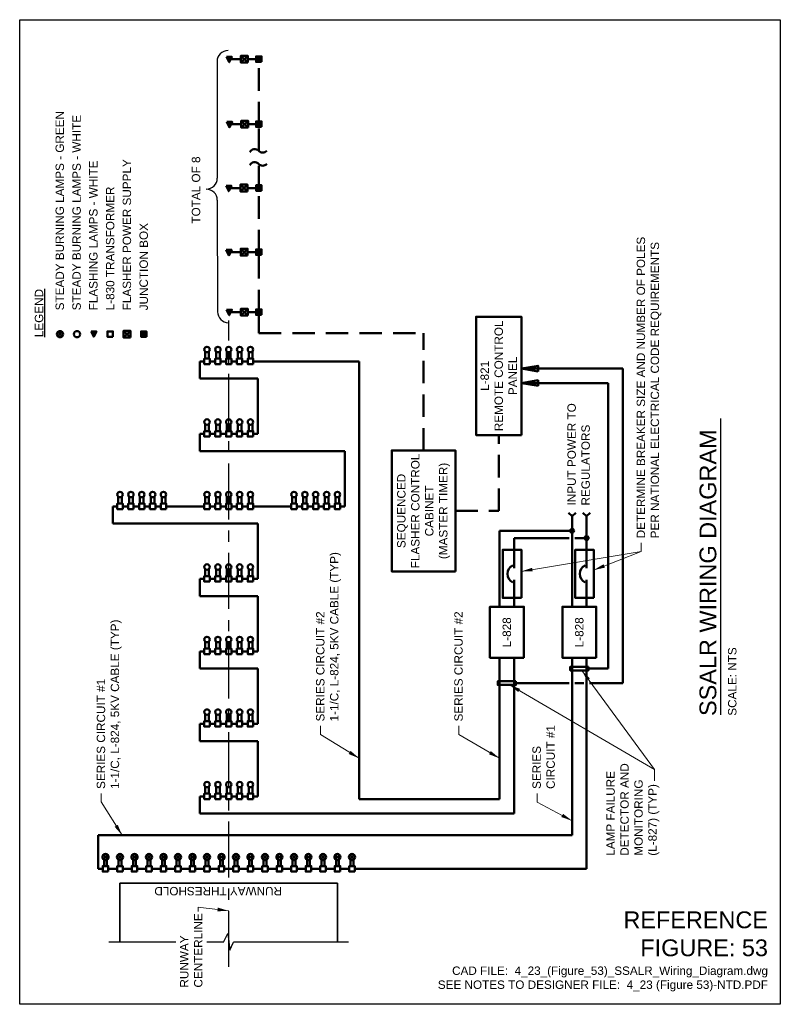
# Model space of a CAD drawing. Header units: inches. Extents: x 0 to 8.5, y 0 to 11.
import ezdxf
from ezdxf.enums import TextEntityAlignment as Align

# ---------------------------------------------------------------- set-up
doc = ezdxf.new("R2010")
doc.units = ezdxf.units.IN
doc.header["$LTSCALE"] = 0.5
doc.header["$MEASUREMENT"] = 0
doc.linetypes.add('CENTER', pattern=[2, 1.25, -0.25, 0.25, -0.25])
doc.linetypes.add('DASHED', pattern=[0.75, 0.5, -0.25])
doc.layers.get('0').update_dxf_attribs({"linetype": 'CONTINUOUS', "lineweight": 35})
for name, color, linetype, lineweight in [('C-RUNW-CNTR', 1, 'CENTER', 25), ('C-RUNW-EDGE', 6, 'CONTINUOUS', 35), ('E-AFLD-CIRC-SERS', 203, 'CONTINUOUS', 50), ('E-AFLD-DEVC', 23, 'CONTINUOUS', 50), ('E-AFLD-DEVC @ 1', 23, 'CONTINUOUS', 50), ('E-AFLD-JBOX', 23, 'CONTINUOUS', 50), ('E-AFLD-LITE-APPR', 203, 'CONTINUOUS', 50), ('E-POWR-DEVC', 23, 'CONTINUOUS', 50), ('G-ANNO-RDME', 5, 'CONTINUOUS', 18)]:
    doc.layers.add(name, color=color, linetype=linetype, lineweight=lineweight)
for name, color, linetype in [('G-ANNO-SYMB', 6, 'CONTINUOUS'), ('G-ANNO-TEXT', 7, 'CONTINUOUS'), ('G-ANNO-TTLB', 7, 'CONTINUOUS')]:
    doc.layers.add(name, color=color, linetype=linetype)
doc.styles.add('00-E-TITLE-1_1', font='arial.ttf', dxfattribs={"height": 0.1875})
doc.styles.add('01-E-BLDG-1_1', font='arial.ttf', dxfattribs={"height": 0.09375})
doc.styles.add('Arial', font='arial.ttf')
doc.dimstyles.new('01-E-BLDG-1_1', dxfattribs={"dimtxt": 0.09375, "dimasz": 0.125, "dimexe": 0.0625, "dimexo": 0.0625, "dimgap": 0.0625, "dimtad": 1, "dimdec": 4, "dimzin": 3, "dimdsep": 46, "dimlunit": 4, "dimtxsty": '01-E-BLDG-1_1', "dimcen": 0.0625, "dimclrd": 1, "dimclre": 1, "dimclrt": 256, "dimazin": 0, "dimtfac": 1, "dimtdec": 4, "dimtmove": 1, "dimatfit": 3, "dimfxl": 1, "dimfrac": 2, "dimtolj": 1, "dimtzin": 3, "dimlwd": 0, "dimlwe": 0, "dimarcsym": 0})

# ---------------------------------------------------------------- blocks, each defined once
blk = doc.blocks.new('BREAK')
at = {"color": 0, "linetype": 'Continuous', "flags": 128}
blk.add_lwpolyline([(0, 0), (0.046625, 0.097375), (0.069125, -0.090125), (0.112375, 0)], dxfattribs=at)
blk = doc.blocks.new('A$C35DD6B74')
at = {"layer": 'E-AFLD-LITE-APPR', "linetype": 'Continuous'}
blk.add_circle((0, 0), 0.0347, dxfattribs=at)
blk = doc.blocks.new('CPLTM')
at = {"color": 0, "linetype": 'Continuous'}
for centre, radius, start, end in [((-0.042, 0.046), 0.0616, 312.3419, 63.549), ((0.042, -0.044), 0.0612, 133.6326, 226.6061)]:
    blk.add_arc(centre, radius, start, end, dxfattribs=at)
blk = doc.blocks.new('CBMCAS')
at = {"color": 0, "linetype": 'Continuous'}
for p, q in [((-0.5, 0), (-0.315, 0)), ((0, 0), (-0.186, 0))]:
    blk.add_line(p, q, dxfattribs=at)
blk.add_arc((-0.25, -0.031), 0.106, 26.1692, 153.8303, dxfattribs=at)
at = {"linetype": 'Continuous', "style": 'Arial'}
for p in [(-0.071, 0.1), (-0.247, -0.078)]:
    blk.add_attdef('MOLDEDCASE_CB_1', text='', height=0.0938, dxfattribs=at).set_placement(p, align=Align.MIDDLE)
blk = doc.blocks.new('G-TDT1')
at = {"linetype": 'ByBlock', "lineweight": -2}
h = blk.add_hatch(color=256, dxfattribs=at)
edge = h.paths.add_edge_path()
edge.add_arc((0, 0), 0.0222, 0, 360)
at = {"color": 0, "linetype": 'ByBlock', "lineweight": -2}
blk.add_circle((0, 0), 0.0222, dxfattribs=at)
blk = doc.blocks.new('HRUN1')
at = {"linetype": 'Continuous'}
h = blk.add_hatch(color=0, dxfattribs=at)
h.dxf.hatch_style = 1
h.paths.add_polyline_path([(-0.092, 0.0625), (-0.092, -0.0625), (0.283, 0)])
at = {"linetype": 'Continuous', "flags": 128}
blk.add_lwpolyline([(-0.092, 0.0625), (0.283, 0), (-0.092, -0.0625)], close=True, dxfattribs=at)
blk = doc.blocks.new('TOWER')
at = {"color": 0, "linetype": 'Continuous'}
for p, q in [((0, 0), (0.102375, 0.102375)), ((0.102375, 0), (0, 0.102375))]:
    blk.add_line(p, q, dxfattribs=at)
blk.add_lwpolyline([(0, 0), (0, 0.102375), (0.102375, 0.102375), (0.102375, 0)], close=True, dxfattribs=at)

msp = doc.modelspace()

# ---------------------------------------------------------------- hatches: boundary and pattern name
at = {"layer": 'E-AFLD-LITE-APPR'}
h = msp.add_hatch(color=256, dxfattribs=at)
h.dxf.hatch_style = 1
h.paths.add_polyline_path([(2.341, 10.524), (2.372, 10.584), (2.311, 10.584)])
h = msp.add_hatch(color=256, dxfattribs=at)
h.dxf.hatch_style = 1
h.paths.add_polyline_path([(2.344, 9.797), (2.375, 9.858), (2.314, 9.858)])
h = msp.add_hatch(color=256, dxfattribs=at)
h.dxf.hatch_style = 1
h.paths.add_polyline_path([(2.336, 9.084), (2.367, 9.145), (2.306, 9.145)])
h = msp.add_hatch(color=256, dxfattribs=at)
h.dxf.hatch_style = 1
h.paths.add_polyline_path([(2.339, 8.367), (2.369, 8.428), (2.309, 8.428)])
h = msp.add_hatch(color=256, dxfattribs=at)
h.dxf.hatch_style = 1
h.paths.add_polyline_path([(2.341, 7.698), (2.372, 7.759), (2.311, 7.759)])
h = msp.add_hatch(color=256, dxfattribs=at)
h.dxf.hatch_style = 1
h.paths.add_polyline_path([(0.857, 7.518), (0.797, 7.518), (0.827, 7.457)])

# ---------------------------------------------------------------- linework, layer by layer
at = {"layer": 'C-RUNW-CNTR', "linetype": 'CENTER'}
msp.add_line((2.336, 0.417), (2.336, 7.639), dxfattribs=at)
at = {"layer": 'C-RUNW-EDGE'}
for p, q in [((1.121, 1.352), (3.551, 1.352)), ((1.121, 0.695), (1.121, 1.352)), ((3.551, 0.695), (3.551, 1.352))]:
    msp.add_line(p, q, dxfattribs=at)
at = {"layer": 'E-AFLD-CIRC-SERS'}
for p, q in [((2.359, 10.559), (2.472, 10.559)), ((2.549, 10.559), (2.672, 10.559)), ((2.362, 9.832), (2.475, 9.832)), ((2.552, 9.832), (2.672, 9.832)), ((2.354, 9.119), (2.467, 9.119)), ((2.544, 9.119), (2.672, 9.119)), ((2.357, 8.402), (2.47, 8.402)), ((2.547, 8.402), (2.672, 8.402)), ((2.359, 7.733), (2.472, 7.733)), ((2.549, 7.733), (2.672, 7.733)), ((2.073, 7.214), (2.073, 7.292)), ((2.114, 7.214), (2.114, 7.292)), ((2.195, 7.214), (2.195, 7.292)), ((2.235, 7.214), (2.235, 7.292)), ((2.316, 7.214), (2.316, 7.292)), ((2.357, 7.214), (2.357, 7.292)), ((2.438, 7.214), (2.438, 7.292)), ((2.478, 7.214), (2.478, 7.292)), ((2.559, 7.214), (2.559, 7.292)), ((2.6, 7.214), (2.6, 7.292)), ((2.012, 6.991), (2.012, 7.183)), ((2.063, 7.183), (2.012, 7.183)), ((2.185, 7.183), (2.124, 7.183)), ((2.306, 7.183), (2.245, 7.183)), ((2.428, 7.183), (2.367, 7.183)), ((2.549, 7.183), (2.488, 7.183)), ((2.61, 7.183), (3.794, 7.183)), ((3.794, 7.183), (3.794, 2.293)), ((6.74, 7.102), (5.606, 7.102)), ((6.74, 3.589), (6.74, 7.102)), ((2.66, 6.991), (2.012, 6.991)), ((2.66, 6.373), (2.66, 6.991)), ((6.578, 6.94), (5.606, 6.94)), ((6.578, 3.751), (6.578, 6.94)), ((2.073, 6.404), (2.073, 6.482)), ((2.114, 6.404), (2.114, 6.482)), ((2.195, 6.404), (2.195, 6.482)), ((2.235, 6.404), (2.235, 6.482)), ((2.316, 6.404), (2.316, 6.482)), ((2.357, 6.404), (2.357, 6.482)), ((2.438, 6.404), (2.438, 6.482)), ((2.478, 6.404), (2.478, 6.482)), ((2.559, 6.404), (2.559, 6.482)), ((2.6, 6.404), (2.6, 6.482)), ((2.012, 6.181), (2.012, 6.373)), ((2.063, 6.373), (2.012, 6.373)), ((2.185, 6.373), (2.124, 6.373)), ((2.306, 6.373), (2.245, 6.373)), ((2.428, 6.373), (2.367, 6.373)), ((2.549, 6.373), (2.488, 6.373)), ((2.61, 6.373), (2.66, 6.373)), ((3.632, 6.181), (2.012, 6.181)), ((3.632, 5.563), (3.632, 6.181)), ((1.101, 5.594), (1.101, 5.672)), ((1.142, 5.594), (1.142, 5.672)), ((1.223, 5.594), (1.223, 5.672)), ((1.263, 5.594), (1.263, 5.672)), ((1.344, 5.594), (1.344, 5.672)), ((1.385, 5.594), (1.385, 5.672)), ((1.466, 5.594), (1.466, 5.672)), ((1.506, 5.594), (1.506, 5.672)), ((1.587, 5.594), (1.587, 5.672)), ((1.628, 5.594), (1.628, 5.672)), ((2.073, 5.594), (2.073, 5.672)), ((2.114, 5.594), (2.114, 5.672)), ((2.195, 5.594), (2.195, 5.672)), ((2.235, 5.594), (2.235, 5.672)), ((2.316, 5.594), (2.316, 5.672)), ((2.357, 5.594), (2.357, 5.672)), ((2.438, 5.594), (2.438, 5.672)), ((2.478, 5.594), (2.478, 5.672)), ((2.559, 5.594), (2.559, 5.672)), ((2.6, 5.594), (2.6, 5.672)), ((3.045, 5.594), (3.045, 5.672)), ((3.086, 5.594), (3.086, 5.672)), ((3.167, 5.594), (3.167, 5.672)), ((3.207, 5.594), (3.207, 5.672)), ((3.288, 5.594), (3.288, 5.672)), ((3.329, 5.594), (3.329, 5.672)), ((3.41, 5.594), (3.41, 5.672)), ((3.45, 5.594), (3.45, 5.672)), ((3.531, 5.594), (3.531, 5.672)), ((3.572, 5.594), (3.572, 5.672)), ((1.04, 5.371), (1.04, 5.563)), ((1.091, 5.563), (1.04, 5.563)), ((1.213, 5.563), (1.152, 5.563)), ((1.334, 5.563), (1.273, 5.563)), ((1.456, 5.563), (1.395, 5.563)), ((1.577, 5.563), (1.516, 5.563)), ((1.638, 5.563), (2.063, 5.563)), ((2.185, 5.563), (2.124, 5.563)), ((2.306, 5.563), (2.245, 5.563)), ((2.428, 5.563), (2.367, 5.563)), ((2.549, 5.563), (2.488, 5.563)), ((2.61, 5.563), (3.035, 5.563)), ((3.157, 5.563), (3.096, 5.563)), ((3.278, 5.563), (3.217, 5.563)), ((3.4, 5.563), (3.339, 5.563)), ((3.521, 5.563), (3.46, 5.563)), ((3.582, 5.563), (3.632, 5.563)), ((6.173, 5.452), (6.133, 5.492)), ((6.173, 5.452), (6.214, 5.492)), ((6.173, 4.441), (6.173, 5.452)), ((6.335, 5.452), (6.295, 5.492)), ((6.335, 5.452), (6.376, 5.492)), ((6.335, 5.059), (6.335, 5.452)), ((2.66, 5.371), (1.04, 5.371)), ((2.66, 4.753), (2.66, 5.371)), ((5.363, 4.441), (5.363, 5.29)), ((5.363, 5.29), (6.173, 5.29)), ((5.525, 5.059), (5.525, 5.209)), ((5.525, 5.209), (6.142, 5.209)), ((6.205, 5.209), (6.335, 5.209)), ((2.073, 4.784), (2.073, 4.862)), ((2.114, 4.784), (2.114, 4.862)), ((2.195, 4.784), (2.195, 4.862)), ((2.235, 4.784), (2.235, 4.862)), ((2.316, 4.784), (2.316, 4.862)), ((2.357, 4.784), (2.357, 4.862)), ((2.438, 4.784), (2.438, 4.862)), ((2.478, 4.784), (2.478, 4.862)), ((2.559, 4.784), (2.559, 4.862)), ((2.6, 4.784), (2.6, 4.862)), ((2.063, 4.753), (2.012, 4.753)), ((2.012, 4.561), (2.012, 4.753)), ((2.185, 4.753), (2.124, 4.753)), ((2.306, 4.753), (2.245, 4.753)), ((2.428, 4.753), (2.367, 4.753)), ((2.549, 4.753), (2.488, 4.753)), ((2.61, 4.753), (2.66, 4.753)), ((2.66, 4.561), (2.012, 4.561)), ((2.66, 3.943), (2.66, 4.561)), ((5.525, 4.441), (5.525, 4.559)), ((6.335, 4.441), (6.335, 4.559)), ((2.073, 3.974), (2.073, 4.052)), ((2.114, 3.974), (2.114, 4.052)), ((2.195, 3.974), (2.195, 4.052)), ((2.235, 3.974), (2.235, 4.052)), ((2.316, 3.974), (2.316, 4.052)), ((2.357, 3.974), (2.357, 4.052)), ((2.438, 3.974), (2.438, 4.052)), ((2.478, 3.974), (2.478, 4.052)), ((2.559, 3.974), (2.559, 4.052)), ((2.6, 3.974), (2.6, 4.052)), ((2.012, 3.751), (2.012, 3.943)), ((2.063, 3.943), (2.012, 3.943)), ((2.185, 3.943), (2.124, 3.943)), ((2.306, 3.943), (2.245, 3.943)), ((2.428, 3.943), (2.367, 3.943)), ((2.549, 3.943), (2.488, 3.943)), ((2.61, 3.943), (2.66, 3.943)), ((5.363, 3.871), (5.363, 2.293)), ((5.525, 3.871), (5.525, 2.131)), ((6.173, 3.871), (6.173, 1.888)), ((6.335, 3.871), (6.335, 1.513)), ((2.66, 3.751), (2.012, 3.751)), ((2.66, 3.133), (2.66, 3.751)), ((6.356, 3.751), (6.578, 3.751)), ((5.546, 3.589), (6.142, 3.589)), ((6.205, 3.589), (6.304, 3.589)), ((6.367, 3.589), (6.74, 3.589)), ((2.073, 3.164), (2.073, 3.242)), ((2.114, 3.164), (2.114, 3.242)), ((2.195, 3.164), (2.195, 3.242)), ((2.235, 3.164), (2.235, 3.242)), ((2.316, 3.164), (2.316, 3.242)), ((2.357, 3.164), (2.357, 3.242)), ((2.438, 3.164), (2.438, 3.242)), ((2.478, 3.164), (2.478, 3.242)), ((2.559, 3.164), (2.559, 3.242)), ((2.6, 3.164), (2.6, 3.242)), ((2.012, 2.941), (2.012, 3.133)), ((2.063, 3.133), (2.012, 3.133)), ((2.185, 3.133), (2.124, 3.133)), ((2.306, 3.133), (2.245, 3.133)), ((2.428, 3.133), (2.367, 3.133)), ((2.549, 3.133), (2.488, 3.133)), ((2.61, 3.133), (2.66, 3.133)), ((2.66, 2.941), (2.012, 2.941)), ((2.66, 2.323), (2.66, 2.941)), ((2.073, 2.354), (2.073, 2.432)), ((2.114, 2.354), (2.114, 2.432)), ((2.195, 2.354), (2.195, 2.432)), ((2.235, 2.354), (2.235, 2.432)), ((2.316, 2.354), (2.316, 2.432)), ((2.357, 2.354), (2.357, 2.432)), ((2.438, 2.354), (2.438, 2.432)), ((2.478, 2.354), (2.478, 2.432)), ((2.559, 2.354), (2.559, 2.432)), ((2.6, 2.354), (2.6, 2.432)), ((2.012, 2.323), (2.012, 2.131)), ((2.063, 2.323), (2.012, 2.323)), ((2.185, 2.323), (2.124, 2.323)), ((2.306, 2.323), (2.245, 2.323)), ((2.428, 2.323), (2.367, 2.323)), ((2.549, 2.323), (2.488, 2.323)), ((2.61, 2.323), (2.66, 2.323)), ((3.794, 2.293), (5.363, 2.293)), ((2.012, 2.131), (5.525, 2.131)), ((0.878, 1.888), (6.173, 1.888)), ((0.878, 1.513), (0.878, 1.888)), ((0.944, 1.544), (0.944, 1.614)), ((0.975, 1.544), (0.975, 1.614)), ((1.106, 1.544), (1.106, 1.614)), ((1.137, 1.544), (1.137, 1.614)), ((1.268, 1.544), (1.268, 1.614)), ((1.299, 1.544), (1.299, 1.614)), ((1.43, 1.544), (1.43, 1.614)), ((1.461, 1.544), (1.461, 1.614)), ((1.592, 1.544), (1.592, 1.614)), ((1.623, 1.544), (1.623, 1.614)), ((1.754, 1.544), (1.754, 1.614)), ((1.785, 1.544), (1.785, 1.614)), ((1.916, 1.544), (1.916, 1.614)), ((1.947, 1.544), (1.947, 1.614)), ((2.078, 1.544), (2.078, 1.614)), ((2.109, 1.544), (2.109, 1.614)), ((2.24, 1.544), (2.24, 1.614)), ((2.271, 1.544), (2.271, 1.614)), ((2.402, 1.544), (2.402, 1.614)), ((2.433, 1.544), (2.433, 1.614)), ((2.564, 1.544), (2.564, 1.614)), ((2.595, 1.544), (2.595, 1.614)), ((2.726, 1.544), (2.726, 1.614)), ((2.757, 1.544), (2.757, 1.614)), ((2.888, 1.544), (2.888, 1.614)), ((2.919, 1.544), (2.919, 1.614)), ((3.05, 1.544), (3.05, 1.614)), ((3.081, 1.544), (3.081, 1.614)), ((3.212, 1.544), (3.212, 1.614)), ((3.243, 1.544), (3.243, 1.614)), ((3.374, 1.544), (3.374, 1.614)), ((3.405, 1.544), (3.405, 1.614)), ((3.536, 1.544), (3.536, 1.614)), ((3.567, 1.544), (3.567, 1.614)), ((3.698, 1.544), (3.698, 1.614)), ((3.729, 1.544), (3.729, 1.614)), ((0.929, 1.513), (0.878, 1.513)), ((1.091, 1.513), (0.99, 1.513)), ((1.253, 1.513), (1.152, 1.513)), ((1.415, 1.513), (1.314, 1.513)), ((1.577, 1.513), (1.476, 1.513)), ((1.739, 1.513), (1.638, 1.513)), ((1.901, 1.513), (1.8, 1.513)), ((2.063, 1.513), (1.962, 1.513)), ((2.225, 1.513), (2.124, 1.513)), ((2.387, 1.513), (2.286, 1.513)), ((2.549, 1.513), (2.448, 1.513)), ((2.711, 1.513), (2.61, 1.513)), ((2.873, 1.513), (2.772, 1.513)), ((3.035, 1.513), (2.934, 1.513)), ((3.197, 1.513), (3.096, 1.513)), ((3.359, 1.513), (3.258, 1.513)), ((3.521, 1.513), (3.42, 1.513)), ((3.683, 1.513), (3.582, 1.513)), ((3.744, 1.513), (6.335, 1.513))]:
    msp.add_line(p, q, dxfattribs=at)
at = {"layer": 'E-AFLD-CIRC-SERS', "linetype": 'DASHED'}
for p, q in [((2.672, 9.832), (2.672, 10.559)), ((2.672, 9.535), (2.672, 9.832)), ((2.672, 9.119), (2.672, 9.388)), ((2.672, 8.402), (2.672, 9.119)), ((2.672, 7.733), (2.672, 8.402)), ((2.672, 7.497), (2.672, 7.733)), ((2.672, 7.497), (4.513, 7.497)), ((4.513, 6.188), (4.513, 7.497)), ((5.353, 5.512), (5.353, 6.36)), ((4.869, 5.512), (5.353, 5.512))]:
    msp.add_line(p, q, dxfattribs=at)
at = {"layer": 'E-AFLD-DEVC'}
for points in [[(1.041, 7.457), (0.98, 7.457), (0.98, 7.518), (1.041, 7.518)], [(6.356, 3.771), (6.153, 3.771), (6.153, 3.731), (6.356, 3.731)], [(5.546, 3.609), (5.343, 3.609), (5.343, 3.569), (5.546, 3.569)]]:
    msp.add_lwpolyline(points, close=True, dxfattribs=at)
at = {"layer": 'E-AFLD-JBOX'}
for points in [[(2.703, 10.528), (2.642, 10.528), (2.642, 10.589), (2.703, 10.589)], [(2.703, 9.802), (2.642, 9.802), (2.642, 9.863), (2.703, 9.863)], [(2.703, 9.089), (2.642, 9.089), (2.642, 9.15), (2.703, 9.15)], [(2.703, 8.372), (2.642, 8.372), (2.642, 8.433), (2.703, 8.433)], [(2.703, 7.702), (2.642, 7.702), (2.642, 7.763), (2.703, 7.763)], [(1.417, 7.457), (1.356, 7.457), (1.356, 7.518), (1.417, 7.518)], [(2.124, 7.153), (2.063, 7.153), (2.063, 7.214), (2.124, 7.214)], [(2.245, 7.153), (2.185, 7.153), (2.185, 7.214), (2.245, 7.214)], [(2.367, 7.153), (2.306, 7.153), (2.306, 7.214), (2.367, 7.214)], [(2.488, 7.153), (2.428, 7.153), (2.428, 7.214), (2.488, 7.214)], [(2.61, 7.153), (2.549, 7.153), (2.549, 7.214), (2.61, 7.214)], [(2.124, 6.343), (2.063, 6.343), (2.063, 6.404), (2.124, 6.404)], [(2.245, 6.343), (2.185, 6.343), (2.185, 6.404), (2.245, 6.404)], [(2.367, 6.343), (2.306, 6.343), (2.306, 6.404), (2.367, 6.404)], [(2.488, 6.343), (2.428, 6.343), (2.428, 6.404), (2.488, 6.404)], [(2.61, 6.343), (2.549, 6.343), (2.549, 6.404), (2.61, 6.404)], [(1.152, 5.533), (1.091, 5.533), (1.091, 5.594), (1.152, 5.594)], [(1.273, 5.533), (1.213, 5.533), (1.213, 5.594), (1.273, 5.594)], [(1.395, 5.533), (1.334, 5.533), (1.334, 5.594), (1.395, 5.594)], [(1.516, 5.533), (1.456, 5.533), (1.456, 5.594), (1.516, 5.594)], [(1.638, 5.533), (1.577, 5.533), (1.577, 5.594), (1.638, 5.594)], [(2.124, 5.533), (2.063, 5.533), (2.063, 5.594), (2.124, 5.594)], [(2.245, 5.533), (2.185, 5.533), (2.185, 5.594), (2.245, 5.594)], [(2.367, 5.533), (2.306, 5.533), (2.306, 5.594), (2.367, 5.594)], [(2.488, 5.533), (2.428, 5.533), (2.428, 5.594), (2.488, 5.594)], [(2.61, 5.533), (2.549, 5.533), (2.549, 5.594), (2.61, 5.594)], [(3.096, 5.533), (3.035, 5.533), (3.035, 5.594), (3.096, 5.594)], [(3.217, 5.533), (3.157, 5.533), (3.157, 5.594), (3.217, 5.594)], [(3.339, 5.533), (3.278, 5.533), (3.278, 5.594), (3.339, 5.594)], [(3.46, 5.533), (3.4, 5.533), (3.4, 5.594), (3.46, 5.594)], [(3.582, 5.533), (3.521, 5.533), (3.521, 5.594), (3.582, 5.594)], [(2.124, 4.723), (2.063, 4.723), (2.063, 4.784), (2.124, 4.784)], [(2.245, 4.723), (2.185, 4.723), (2.185, 4.784), (2.245, 4.784)], [(2.367, 4.723), (2.306, 4.723), (2.306, 4.784), (2.367, 4.784)], [(2.488, 4.723), (2.428, 4.723), (2.428, 4.784), (2.488, 4.784)], [(2.61, 4.723), (2.549, 4.723), (2.549, 4.784), (2.61, 4.784)], [(2.124, 3.913), (2.063, 3.913), (2.063, 3.974), (2.124, 3.974)], [(2.245, 3.913), (2.185, 3.913), (2.185, 3.974), (2.245, 3.974)], [(2.367, 3.913), (2.306, 3.913), (2.306, 3.974), (2.367, 3.974)], [(2.488, 3.913), (2.428, 3.913), (2.428, 3.974), (2.488, 3.974)], [(2.61, 3.913), (2.549, 3.913), (2.549, 3.974), (2.61, 3.974)], [(2.124, 3.103), (2.063, 3.103), (2.063, 3.164), (2.124, 3.164)], [(2.245, 3.103), (2.185, 3.103), (2.185, 3.164), (2.245, 3.164)], [(2.367, 3.103), (2.306, 3.103), (2.306, 3.164), (2.367, 3.164)], [(2.488, 3.103), (2.428, 3.103), (2.428, 3.164), (2.488, 3.164)], [(2.61, 3.103), (2.549, 3.103), (2.549, 3.164), (2.61, 3.164)], [(2.124, 2.293), (2.063, 2.293), (2.063, 2.354), (2.124, 2.354)], [(2.245, 2.293), (2.185, 2.293), (2.185, 2.354), (2.245, 2.354)], [(2.367, 2.293), (2.306, 2.293), (2.306, 2.354), (2.367, 2.354)], [(2.488, 2.293), (2.428, 2.293), (2.428, 2.354), (2.488, 2.354)], [(2.61, 2.293), (2.549, 2.293), (2.549, 2.354), (2.61, 2.354)], [(0.99, 1.483), (0.929, 1.483), (0.929, 1.544), (0.99, 1.544)], [(1.152, 1.483), (1.091, 1.483), (1.091, 1.544), (1.152, 1.544)], [(1.314, 1.483), (1.253, 1.483), (1.253, 1.544), (1.314, 1.544)], [(1.476, 1.483), (1.415, 1.483), (1.415, 1.544), (1.476, 1.544)], [(1.638, 1.483), (1.577, 1.483), (1.577, 1.544), (1.638, 1.544)], [(1.8, 1.483), (1.739, 1.483), (1.739, 1.544), (1.8, 1.544)], [(1.962, 1.483), (1.901, 1.483), (1.901, 1.544), (1.962, 1.544)], [(2.124, 1.483), (2.063, 1.483), (2.063, 1.544), (2.124, 1.544)], [(2.286, 1.483), (2.225, 1.483), (2.225, 1.544), (2.286, 1.544)], [(2.448, 1.483), (2.387, 1.483), (2.387, 1.544), (2.448, 1.544)], [(2.61, 1.483), (2.549, 1.483), (2.549, 1.544), (2.61, 1.544)], [(2.772, 1.483), (2.711, 1.483), (2.711, 1.544), (2.772, 1.544)], [(2.934, 1.483), (2.873, 1.483), (2.873, 1.544), (2.934, 1.544)], [(3.096, 1.483), (3.035, 1.483), (3.035, 1.544), (3.096, 1.544)], [(3.258, 1.483), (3.197, 1.483), (3.197, 1.544), (3.258, 1.544)], [(3.42, 1.483), (3.359, 1.483), (3.359, 1.544), (3.42, 1.544)], [(3.582, 1.483), (3.521, 1.483), (3.521, 1.544), (3.582, 1.544)], [(3.744, 1.483), (3.683, 1.483), (3.683, 1.544), (3.744, 1.544)]]:
    msp.add_lwpolyline(points, close=True, dxfattribs=at)
for points in [[(2.703, 10.528), (2.703, 10.589), (2.642, 10.589)], [(2.642, 10.589), (2.642, 10.589), (2.642, 10.528), (2.703, 10.528)], [(2.703, 9.802), (2.703, 9.863), (2.642, 9.863)], [(2.642, 9.863), (2.642, 9.863), (2.642, 9.802), (2.703, 9.802)], [(2.703, 9.089), (2.703, 9.15), (2.642, 9.15)], [(2.642, 9.15), (2.642, 9.15), (2.642, 9.089), (2.703, 9.089)], [(2.703, 8.372), (2.703, 8.433), (2.642, 8.433)], [(2.642, 8.433), (2.642, 8.433), (2.642, 8.372), (2.703, 8.372)], [(2.642, 7.763), (2.642, 7.763), (2.642, 7.702), (2.703, 7.702)], [(2.703, 7.702), (2.703, 7.763), (2.642, 7.763)], [(1.356, 7.457), (1.356, 7.518), (1.417, 7.457), (1.417, 7.518)]]:
    msp.add_solid(points, dxfattribs=at)
at = {"layer": 'E-AFLD-LITE-APPR'}
for p, q in [((0.475, 7.463), (0.426, 7.513)), ((0.426, 7.463), (0.475, 7.513)), ((0.984, 1.621), (0.935, 1.67)), ((0.935, 1.621), (0.984, 1.67)), ((1.146, 1.621), (1.097, 1.67)), ((1.097, 1.621), (1.146, 1.67)), ((1.308, 1.621), (1.259, 1.67)), ((1.259, 1.621), (1.308, 1.67)), ((1.47, 1.621), (1.421, 1.67)), ((1.421, 1.621), (1.47, 1.67)), ((1.632, 1.621), (1.583, 1.67)), ((1.583, 1.621), (1.632, 1.67)), ((1.794, 1.621), (1.745, 1.67)), ((1.745, 1.621), (1.794, 1.67)), ((1.956, 1.621), (1.907, 1.67)), ((1.907, 1.621), (1.956, 1.67)), ((2.118, 1.621), (2.069, 1.67)), ((2.069, 1.621), (2.118, 1.67)), ((2.28, 1.621), (2.231, 1.67)), ((2.231, 1.621), (2.28, 1.67)), ((2.442, 1.621), (2.393, 1.67)), ((2.393, 1.621), (2.442, 1.67)), ((2.604, 1.621), (2.555, 1.67)), ((2.555, 1.621), (2.604, 1.67)), ((2.766, 1.621), (2.717, 1.67)), ((2.717, 1.621), (2.766, 1.67)), ((2.928, 1.621), (2.879, 1.67)), ((2.879, 1.621), (2.928, 1.67)), ((3.09, 1.621), (3.041, 1.67)), ((3.041, 1.621), (3.09, 1.67)), ((3.252, 1.621), (3.203, 1.67)), ((3.203, 1.621), (3.252, 1.67)), ((3.414, 1.621), (3.365, 1.67)), ((3.365, 1.621), (3.414, 1.67)), ((3.576, 1.621), (3.527, 1.67)), ((3.527, 1.621), (3.576, 1.67)), ((3.738, 1.621), (3.689, 1.67)), ((3.689, 1.621), (3.738, 1.67))]:
    msp.add_line(p, q, dxfattribs=at)
at = {"layer": 'E-AFLD-LITE-APPR', "flags": 128}
for points in [[(2.311, 10.584), (2.341, 10.524), (2.372, 10.584), (2.311, 10.584)], [(2.314, 9.858), (2.344, 9.797), (2.375, 9.858), (2.314, 9.858)], [(2.306, 9.145), (2.336, 9.084), (2.367, 9.145), (2.306, 9.145)], [(2.309, 8.428), (2.339, 8.367), (2.369, 8.428), (2.309, 8.428)], [(2.311, 7.759), (2.341, 7.698), (2.372, 7.759), (2.311, 7.759)], [(0.797, 7.518), (0.827, 7.457), (0.857, 7.518), (0.797, 7.518)]]:
    msp.add_lwpolyline(points, dxfattribs=at)
at = {"layer": 'E-AFLD-LITE-APPR'}
for centre in [(2.093, 7.315), (2.215, 7.315), (2.336, 7.315), (2.458, 7.315), (2.579, 7.315), (2.093, 6.505), (2.215, 6.505), (2.336, 6.505), (2.458, 6.505), (2.579, 6.505), (1.121, 5.695), (1.243, 5.695), (1.364, 5.695), (1.486, 5.695), (1.607, 5.695), (2.093, 5.695), (2.215, 5.695), (2.336, 5.695), (2.458, 5.695), (2.579, 5.695), (3.065, 5.695), (3.187, 5.695), (3.308, 5.695), (3.43, 5.695), (3.551, 5.695), (2.093, 4.885), (2.215, 4.885), (2.336, 4.885), (2.458, 4.885), (2.579, 4.885), (2.093, 4.075), (2.215, 4.075), (2.336, 4.075), (2.458, 4.075), (2.579, 4.075), (2.093, 3.265), (2.215, 3.265), (2.336, 3.265), (2.458, 3.265), (2.579, 3.265), (2.093, 2.455), (2.215, 2.455), (2.336, 2.455), (2.458, 2.455), (2.579, 2.455)]:
    msp.add_circle(centre, 0.0304, dxfattribs=at)
at = {"layer": 'E-POWR-DEVC'}
for points in [[(5.606, 6.36), (5.1, 6.36), (5.1, 7.681), (5.606, 7.681)], [(4.869, 4.836), (4.157, 4.836), (4.157, 6.188), (4.869, 6.188)], [(5.606, 4.54), (5.398, 4.54), (5.398, 5.078), (5.606, 5.078)], [(6.416, 4.54), (6.208, 4.54), (6.208, 5.078), (6.416, 5.078)], [(5.634, 3.871), (5.255, 3.871), (5.255, 4.441), (5.634, 4.441)], [(6.444, 3.871), (6.065, 3.871), (6.065, 4.441), (6.444, 4.441)]]:
    msp.add_lwpolyline(points, close=True, dxfattribs=at)
at = {"layer": 'G-ANNO-SYMB'}
for p, q in [((2.205, 10.533), (2.208, 9.23)), ((2.208, 8.984), (2.21, 7.738)), ((2.278, 0.695), (0.996, 0.695)), ((3.676, 0.695), (2.39, 0.695))]:
    msp.add_line(p, q, dxfattribs=at)
for centre, start, end in [((2.328, 10.533), 90, 180), ((2.085, 9.23), 270, 0), ((2.085, 8.984), 0, 90), ((2.334, 7.738), 180, 270)]:
    msp.add_arc(centre, 0.123, start, end, dxfattribs=at)
at = {"layer": 'G-ANNO-TEXT', "linetype": 'Continuous', "lineweight": 30}
msp.add_line((7.837, 3.233), (7.837, 6.546), dxfattribs=at)

# ---------------------------------------------------------------- block references
at = {"layer": 'E-AFLD-CIRC-SERS', "rotation": 90}
for p in [(2.672, 9.535), (2.672, 9.388)]:
    msp.add_blockref('CPLTM', p, dxfattribs=at)
at = {"layer": 'E-AFLD-CIRC-SERS', "xscale": 0.5, "yscale": 0.5, "zscale": 0.5, "rotation": 180}
for p in [(5.748, 7.102), (5.748, 6.94)]:
    msp.add_blockref('HRUN1', p, dxfattribs=at)
at = {"layer": 'E-AFLD-DEVC', "rotation": 90}
for p in [(6.173, 5.29), (6.335, 5.209)]:
    msp.add_blockref('G-TDT1', p, dxfattribs=at)
at = {"layer": 'E-AFLD-DEVC @ 1', "rotation": 90}
for p in [(5.525, 5.059), (6.335, 5.059)]:
    msp.add_blockref('CBMCAS', p, dxfattribs=at)
at = {"layer": 'E-AFLD-JBOX', "xscale": 0.75, "yscale": 0.75, "zscale": 0.75, "rotation": 90}
for p in [(2.549, 10.52), (2.552, 9.794), (2.544, 9.081), (2.547, 8.364), (2.549, 7.694), (1.237, 7.449)]:
    msp.add_blockref('TOWER', p, dxfattribs=at)
at = {"layer": 'E-AFLD-LITE-APPR', "rotation": 90}
for p in [(0.451, 7.487), (0.641, 7.487), (0.959, 1.645), (1.121, 1.645), (1.283, 1.645), (1.445, 1.645), (1.607, 1.645), (1.769, 1.645), (1.931, 1.645), (2.093, 1.645), (2.255, 1.645), (2.417, 1.645), (2.579, 1.645), (2.741, 1.645), (2.903, 1.645), (3.065, 1.645), (3.227, 1.645), (3.389, 1.645), (3.551, 1.645), (3.713, 1.645)]:
    msp.add_blockref('A$C35DD6B74', p, dxfattribs=at)
at = {"layer": 'G-ANNO-SYMB'}
msp.add_blockref('BREAK', (2.278, 0.695), dxfattribs=at)

# ---------------------------------------------------------------- texts
at = {"layer": 'G-ANNO-RDME', "attachment_point": 9, "rotation": 0}
for s, insert, char_height, width, style in [('REFERENCE FIGURE: 53', (8.362, 0.535), 0.1875, 1.66014, '00-E-TITLE-1_1'), ('CAD FILE:  4_23_(Figure_53)_SSALR_Wiring_Diagram.dwg\\PSEE NOTES TO DESIGNER FILE:  4_23 (Figure 53)-NTD.PDF', (8.362, 0.144), 0.09375, 4.60003, '01-E-BLDG-1_1')]:
    msp.add_mtext(s, dxfattribs=dict(at, insert=insert, char_height=char_height, width=width, style=style))
at = {"layer": 'G-ANNO-TEXT', "style": 'Arial'}
msp.add_text('SSALR WIRING DIAGRAM', height=0.1875, rotation=90, dxfattribs=at).set_placement((7.841, 3.221), align=Align.BOTTOM_LEFT)
at = {"layer": 'G-ANNO-TEXT', "style": '01-E-BLDG-1_1'}
msp.add_text('SCALE: NTS', height=0.0938, rotation=90, dxfattribs=at).set_placement((7.916, 3.224), align=Align.TOP_LEFT)
for s, insert, char_height, width, attachment_point, rotation in [('\\A1;STEADY BURNING LAMPS - GREEN', (0.401, 7.753), 0.09375, 2.94241, 1, 90), ('\\A1;STEADY BURNING LAMPS - WHITE', (0.589, 7.753), 0.09375, 2.43248, 1, 90), ('\\A1;TOTAL OF 8', (1.971, 9.097), 0.09375, 1.53522, 5, 90), ('\\A1;FLASHING LAMPS - WHITE', (0.776, 7.753), 0.09375, 2.43248, 1, 90), ('\\A1;FLASHER POWER SUPPLY', (1.151, 7.753), 0.09375, 1.75117, 1, 90), ('\\A1;L-830 TRANSFORMER', (0.964, 7.753), 0.09375, 1.43737, 1, 90), ('\\A1;JUNCTION BOX', (1.339, 7.753), 0.09375, 1.05091, 1, 90), ('\\A1;DETERMINE BREAKER SIZE AND NUMBER OF POLES PER NATIONAL ELECTRICAL CODE REQUIREMENTS', (6.895, 5.206), 0.09375, 3.41349, 1, 90), ('\\A1;L-821\\PREMOTE CONTROL PANEL', (5.353, 7.021), 0.09375, 1.32922, 5, 90), ('\\A1;INPUT POWER TO REGULATORS', (6.121, 5.573), 0.09375, 1.39003, 1, 90), ('\\A1;SEQUENCED FLASHER CONTROL CABINET\\P(MASTER TIMER)', (4.513, 5.512), 0.09375, 1.40152, 5, 90), ('\\A1;SERIES CIRCUIT #2\\P1-1/C, L-824, 5KV CABLE (TYP)', (3.312, 3.16), 0.09375, 1.92137, 1, 90), ('\\A1;L-828', (5.444, 4.156), 0.0938, 0.67914, 5, 90), ('\\A1;L-828', (6.254, 4.156), 0.0938, 0.67914, 5, 90), ('\\A1;SERIES CIRCUIT #2', (4.857, 3.16), 0.09375, 1.25024, 1, 90), ('\\A1;SERIES CIRCUIT #1\\P1-1/C, L-824, 5KV CABLE (TYP)', (0.861, 2.406), 0.09375, 1.92137, 1, 90), ('\\A1;SERIES CIRCUIT #1', (5.73, 2.406), 0.09375, 0.97474, 1, 90), ('\\A1;LAMP FAILURE DETECTOR AND MONITORING (L-827) (TYP)', (6.556, 1.66), 0.09375, 1.15932, 1, 90), ('\\A1;RUNWAY THRESHOLD', (2.218, 1.265), 0.09375, 1.74024, 5, 180)]:
    msp.add_mtext(s, dxfattribs=dict(at, insert=insert, char_height=char_height, width=width, attachment_point=attachment_point, rotation=rotation))
at = {"layer": 'G-ANNO-TEXT', "insert": (0.169, 7.453), "char_height": 0.09375, "attachment_point": 1, "rotation": 90, "style": '01-E-BLDG-1_1'}
msp.add_mtext('\\A1;{\\LLEGEND}', dxfattribs=at)

# ---------------------------------------------------------------- leaders
at = {"layer": 'G-ANNO-TEXT'}
for points in [[(5.606, 4.836), (6.946, 5.06), (6.946, 5.156)], [(6.416, 4.852), (6.946, 5.06), (6.946, 5.156)], [(6.282, 3.731), (7.095, 2.622), (7.095, 2.495)], [(5.474, 3.569), (7.095, 2.622), (7.095, 2.495)], [(3.794, 2.748), (3.363, 3.014), (3.363, 3.11)], [(5.363, 2.748), (4.908, 3.014), (4.908, 3.11)], [(1.145, 1.888), (0.912, 2.261), (0.912, 2.356)], [(6.173, 2.051), (5.781, 2.26), (5.781, 2.356)]]:
    msp.add_leader(points, dimstyle='01-E-BLDG-1_1', dxfattribs=at)

# ---------------------------------------------------------------- next in the draw order: texts
at = {"layer": 'G-ANNO-TEXT', "insert": (1.792, 0.187), "char_height": 0.09375, "width": 0.87167, "attachment_point": 1, "rotation": 90, "style": '01-E-BLDG-1_1', "bg_fill": 3, "box_fill_scale": 1.5, "bg_fill_color": 256, "bg_fill_transparency": 0}
msp.add_mtext('\\A1;RUNWAY CENTERLINE', dxfattribs=at)

# ---------------------------------------------------------------- next in the draw order: linework, layer by layer
at = {"layer": 'G-ANNO-TTLB'}
msp.add_lwpolyline([(0, 11), (8.5, 11), (8.5, 0), (0, 0)], close=True, dxfattribs=at)

# ---------------------------------------------------------------- next in the draw order: leaders
at = {"layer": 'G-ANNO-TEXT'}
msp.add_leader([(2.336, 1.044), (1.994, 1.087), (1.994, 1.036)], dimstyle='01-E-BLDG-1_1', dxfattribs=at)

doc.saveas('drawing.dxf')
